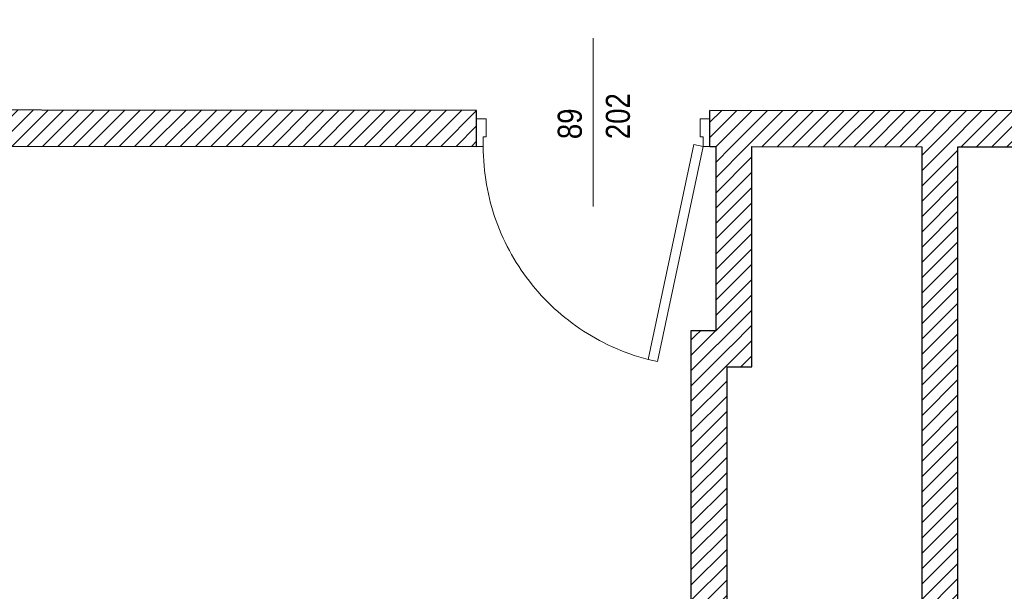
# Model space of a CAD drawing. Header units: millimetres. Extents: x -21056 to 421, y 9759 to 15589.
# Tile 67 of 120: x -3014 to -2605, y 10105 to 10343. Entities that reach past the tile are written whole.
import ezdxf
from ezdxf import colors
from ezdxf.entities.mleader import LeaderData, LeaderLine
from ezdxf.enums import TextEntityAlignment as Align
from ezdxf.math import Vec2, Vec3

# ---------------------------------------------------------------- set-up
doc = ezdxf.new("R2010")
doc.units = ezdxf.units.MM
doc.header["$LTSCALE"] = 25
doc.header["$MEASUREMENT"] = 0
doc.linetypes.add('Przerywana', pattern=[240, 120, -120])
for name, color, linetype in [('BA_odn', 1, 'Continuous'), ('Drzwi ArchiCAD', 7, 'Continuous'), ('KR_INW', 7, 'Continuous'), ('Znaczniki drzwi ArchiCADa', 7, 'Continuous')]:
    doc.layers.add(name, color=color, linetype=linetype)
for name, color, linetype, lineweight in [('Drzwi ArchiCAD_Nr_pióra__1', 7, 'Continuous', 13), ('Drzwi ArchiCAD_Nr_pióra__27', 7, 'Continuous', 25), ('KR_INW_Nr_pióra__101', 252, 'Continuous', 5), ('KR_INW_Nr_pióra__27', 7, 'Continuous', 25), ('Znaczniki drzwi ArchiCADa_Nr_pióra__20', 1, 'Continuous', 13), ('Znaczniki drzwi ArchiCADa_Nr_pióra__7', 7, 'Continuous', 13)]:
    doc.layers.add(name, color=color, linetype=linetype, lineweight=lineweight)
doc.styles.add('BIKTS', font='bikromsw.shx', dxfattribs={"width": 0.8})
doc.styles.add('GENERATED_STYLE_1', font='ARIALN.TTF')
pattern_1 = [(45, (0, 0), (-31.819804, 31.819804), [])]

# ---------------------------------------------------------------- blocks, each defined once
blk = doc.blocks.new('Drzwi 19_14')
at = {"layer": 'Drzwi ArchiCAD_Nr_pióra__1', "linetype": 'Continuous'}
for p, q in [((228.4, 885.9), (267.5, 894.1)), ((417.9, -8.3), (228.4, 885.9)), ((267.5, 894.1), (457, 0)), ((-457, 0), (-485, 0)), ((-485, 0), (-485, -115)), ((-457, -40), (-457, 0)), ((457, 0), (417.9, -8.3)), ((485, 0), (457, 0)), ((457, 0), (457, -40)), ((485, -115), (485, 0)), ((-445, -40), (-457, -40)), ((-445, -115), (-445, -40)), ((457, -40), (445, -40)), ((445, -40), (445, -115)), ((-485, -115), (-445, -115)), ((445, -115), (485, -115))]:
    blk.add_line(p, q, dxfattribs=at)
at = {"layer": 'Drzwi ArchiCAD_Nr_pióra__1', "linetype": 'Przerywana'}
blk.add_arc((457, 0), 914, 101.9642, 180, dxfattribs=at)
at = {"layer": 'Drzwi ArchiCAD_Nr_pióra__27', "linetype": 'Continuous'}
for p, q in [((-485, 0), (-485, -115)), ((485, 0), (485, -115))]:
    blk.add_line(p, q, dxfattribs=at)
blk = doc.blocks.new('Znacznik Wym 19_24')
at = {"layer": 'Znaczniki drzwi ArchiCADa_Nr_pióra__20', "linetype": 'Continuous'}
blk.add_line((0, -400), (0, 300), dxfattribs=at)
at = {"layer": 'Znaczniki drzwi ArchiCADa_Nr_pióra__7', "style": 'GENERATED_STYLE_1'}
for tag, rotation, p in [('AC_MarkerText_3', 270, (-182.4, 72.7)), ('AC_MarkerText_2', 270, (17.6, 72.7)), ('AC_MarkerText_5', 180, (-108.8, -133))]:
    blk.add_attdef(tag, text='', height=100, rotation=rotation, dxfattribs=at).set_placement(p, align=Align.BOTTOM_LEFT)
blk = doc.blocks.new('Ściana_35', base_point=(207868.7, 111207.8))
at = {"layer": 'KR_INW_Nr_pióra__101', "linetype": 'Continuous'}
h = blk.add_hatch(dxfattribs=at)
h.set_pattern_fill('Cegła_licówka', color=256, style=0, pattern_type=2)
h.set_pattern_definition(pattern_1)
h.paths.add_polyline_path([(215833.3, 111168.3), (215833.3, 111053.3), (219449.2, 111051.3), (219449.3, 111166.3), (219449.3, 111201.3), (215833.4, 111203.3)])
h = blk.add_hatch(dxfattribs=at)
h.set_pattern_fill('Cegła_licówka', color=256, style=0, pattern_type=2)
h.set_pattern_definition(pattern_1)
h.paths.add_polyline_path([(220419.3, 111165.7), (220419.2, 111050.7), (222290.2, 111049.7), (222290.3, 111164.7), (222290.3, 111199.7), (220419.3, 111200.7)])
at = {"layer": 'KR_INW_Nr_pióra__27', "linetype": 'Continuous'}
for p, q in [((219449.3, 111166.3), (219449.3, 111201.3)), ((220419.3, 111165.7), (220419.3, 111200.7)), ((219449.2, 111051.3), (219449.3, 111166.3)), ((220419.2, 111050.7), (220419.3, 111165.7))]:
    blk.add_line(p, q, dxfattribs=at)
at = {"layer": 'KR_INW_Nr_pióra__27', "linetype": 'Continuous', "flags": 128}
for points in [[(219449.3, 111201.3), (215833.4, 111203.3)], [(222290.3, 111199.7), (220419.3, 111200.7)], [(216360.3, 111053), (219449.2, 111051.3)], [(220419.2, 111050.7), (220443.3, 111050.7)], [(220593.3, 111050.6), (221299.3, 111050.2)], [(221449.3, 111050.2), (222290.2, 111049.7)]]:
    blk.add_lwpolyline(points, dxfattribs=at)
at = {"layer": 'Drzwi ArchiCAD', "linetype": 'Continuous', "xscale": -1, "zscale": 1000, "rotation": 179.9679760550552}
blk.add_blockref('Drzwi 19_14', (219934.2, 111051), dxfattribs=at)
at = {"layer": 'Znaczniki drzwi ArchiCADa', "color": 14, "lineweight": 13, "true_color": 0xb00000}
ref = blk.add_blockref('Znacznik Wym 19_24', (219934.3, 111201), dxfattribs=dict(at, rotation=359.9679760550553))
ref.add_attrib('AC_MarkerText_2', '89', dxfattribs={"layer": 'Znaczniki drzwi ArchiCADa_Nr_pióra__7', "color": 7, "height": 100, "rotation": 89.968, "style": 'GENERATED_STYLE_1'}).set_placement((219916.6, 111081.7), align=Align.BOTTOM_LEFT)
ref.add_attrib('AC_MarkerText_3', '202', dxfattribs={"layer": 'Znaczniki drzwi ArchiCADa_Nr_pióra__7', "color": 7, "height": 100, "rotation": 89.968, "style": 'GENERATED_STYLE_1'}).set_placement((220116.6, 111081.6), align=Align.BOTTOM_LEFT)
blk = doc.blocks.new('Ściana_62', base_point=(221449.3, 111200.2))
at = {"layer": 'KR_INW_Nr_pióra__101', "linetype": 'Continuous'}
h = blk.add_hatch(dxfattribs=at)
h.set_pattern_fill('Cegła_licówka', color=256, style=0, pattern_type=2)
h.set_pattern_definition(pattern_1)
h.paths.add_polyline_path([(221299.3, 111050.2), (221299.3, 107385.1), (221449.3, 107385.1), (221449.3, 111050.2)])
at = {"layer": 'KR_INW_Nr_pióra__27', "linetype": 'Continuous', "flags": 128}
for points in [[(221299.3, 111050.2), (221299.3, 107385.1)], [(221449.3, 107385.1), (221449.3, 111050.2)]]:
    blk.add_lwpolyline(points, dxfattribs=at)
blk = doc.blocks.new('Ściana_63', base_point=(220340.3, 106855.1))
at = {"layer": 'KR_INW_Nr_pióra__101', "linetype": 'Continuous'}
h = blk.add_hatch(dxfattribs=at)
h.set_pattern_fill('Cegła_licówka', color=256, style=0, pattern_type=2)
h.set_pattern_definition(pattern_1)
h.paths.add_polyline_path([(220490.3, 107385.1), (220490.3, 110134.7), (220340.3, 110284.8), (220340.3, 107385.1)])
at = {"layer": 'KR_INW_Nr_pióra__27', "linetype": 'Continuous', "flags": 128}
for points in [[(220340.3, 110284.8), (220340.3, 107385.1)], [(220490.3, 107385.1), (220490.3, 110134.7)]]:
    blk.add_lwpolyline(points, dxfattribs=at)
blk = doc.blocks.new('Ściana_64', base_point=(220340.3, 110284.8))
at = {"layer": 'KR_INW_Nr_pióra__101', "linetype": 'Continuous'}
h = blk.add_hatch(dxfattribs=at)
h.set_pattern_fill('Cegła_licówka', color=256, style=0, pattern_type=2)
h.set_pattern_definition(pattern_1)
h.paths.add_polyline_path([(220490.3, 110134.7), (220593.3, 110134.6), (220443.3, 110284.7), (220340.3, 110284.8)])
at = {"layer": 'KR_INW_Nr_pióra__27', "linetype": 'Continuous', "flags": 128}
for points in [[(220443.3, 110284.7), (220340.3, 110284.8)], [(220490.3, 110134.7), (220593.3, 110134.6)]]:
    blk.add_lwpolyline(points, dxfattribs=at)
blk = doc.blocks.new('Ściana_65', base_point=(220443.3, 110284.7))
at = {"layer": 'KR_INW_Nr_pióra__101', "linetype": 'Continuous'}
h = blk.add_hatch(dxfattribs=at)
h.set_pattern_fill('Cegła_licówka', color=256, style=0, pattern_type=2)
h.set_pattern_definition(pattern_1)
h.paths.add_polyline_path([(220593.3, 110134.6), (220593.3, 111050.6), (220443.3, 111050.7), (220443.3, 110284.7)])
at = {"layer": 'KR_INW_Nr_pióra__27', "linetype": 'Continuous', "flags": 128}
for points in [[(220443.3, 111050.7), (220443.3, 110284.7)], [(220593.3, 110134.6), (220593.3, 111050.6)]]:
    blk.add_lwpolyline(points, dxfattribs=at)
blk = doc.blocks.new('_None')

msp = doc.modelspace()

# ---------------------------------------------------------------- block references
at = {"layer": 'KR_INW', "xscale": 0.1, "yscale": 0.1, "zscale": 0.1}
for name, p in [('Ściana_35', (-3981.98, 10305.7)), ('Ściana_65', (-2724.52, 10213.4)), ('Ściana_62', (-2623.92, 10304.94)), ('Ściana_63', (-2734.82, 9870.44)), ('Ściana_64', (-2734.82, 10213.4))]:
    msp.add_blockref(name, p, dxfattribs=at)

# ---------------------------------------------------------------- leaders
at = {"layer": 'BA_odn', "color": 14, "true_color": 0xb00000}
ml = msp.add_multileader_mtext('Standard', dxfattribs=at)
ml.set_content('DETAL B', color=2, style='BIKTS')
ml.set_leader_properties(linetype='ByLayer', lineweight=-3)
ml.set_arrow_properties(name='NONE')
ml.build(insert=Vec2(0, 0))
ml.multileader.update_dxf_attribs({"text_left_attachment_type": 6, "text_right_attachment_type": 6, "dogleg_length": 0, "arrow_head_size": 3.33})
ctx = ml.context
ctx.base_point, ctx.char_height, ctx.arrow_head_size, ctx.landing_gap_size, ctx.plane_origin = Vec3(-2883.69, 10365.96), 50, 3.33, 0.09, Vec3(-3012.28, 10459.65)
ctx.left_attachment, ctx.right_attachment = 6, 6
notes = []
notes.append((ctx, [(0, (1, 1, 0), (-2883.69, 10365.96), (1, 0), 0, [(0, [(-3012.28, 10459.65), (-2883.69, 10365.96)], 0, [])])]))
ctx.mtext.insert, ctx.mtext.flow_direction = Vec3(-2883.6, 10425.96), 5
for ctx, leaders in notes:
    for number, flags, end, landing, length, lines in leaders:
        leader = LeaderData()
        leader.index, (leader.has_last_leader_line, leader.has_dogleg_vector, leader.attachment_direction) = number, flags
        leader.last_leader_point, leader.dogleg_vector, leader.dogleg_length = Vec3(end), Vec3(landing), length
        for number, points, colour, breaks in lines:
            line = LeaderLine()
            line.index, line.vertices, line.color, line.breaks = number, Vec3.list(points), colors.encode_raw_color(colour), breaks
            leader.lines.append(line)
        ctx.leaders.append(leader)

doc.saveas('drawing.dxf')
